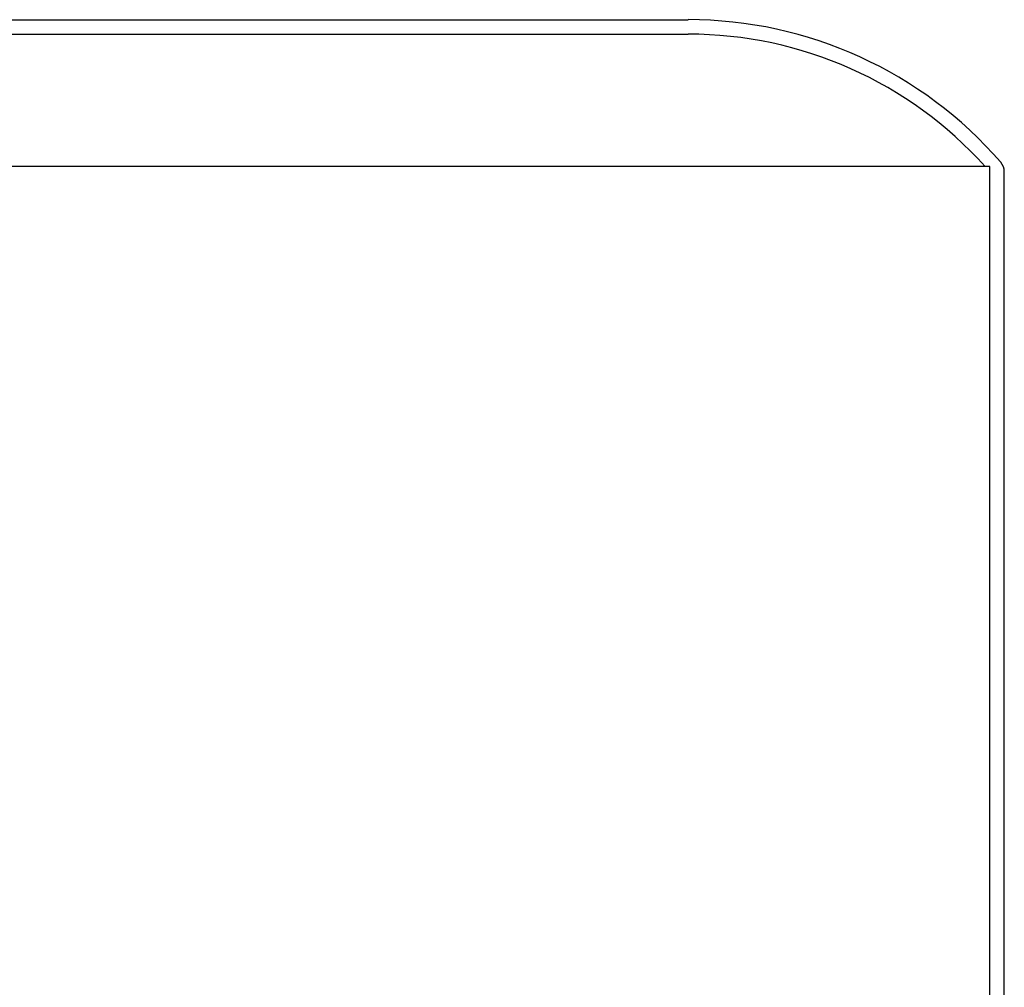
# Model space of a CAD drawing. Header units: millimetres. Extents: x -177 to 471, y -85 to 200.
# Tile 170 of 222: x -46 to -12, y 156 to 190. Entities that reach past the tile are written whole.
import ezdxf
from ezdxf.lldxf.tags import DXFTag

# ---------------------------------------------------------------- set-up
doc = ezdxf.new("R2010")
doc.units = ezdxf.units.MM
doc.layers.add('Default', color=7, linetype='Continuous')
doc.layers.add('TANK_1', color=7, linetype='Continuous')
tags = doc.linetypes.add('HIDDEN2', pattern=[4.7625, 3.175, -1.5875]).pattern_tags.tags
tags[6:7] = [DXFTag(74, 4), DXFTag(75, 0), DXFTag(340, '0'), DXFTag(46, 0.0), DXFTag(50, 0.0), DXFTag(44, 0.0), DXFTag(45, 0.0)]
tags[4:5] = [DXFTag(74, 4), DXFTag(75, 0), DXFTag(340, '0'), DXFTag(46, 0.0), DXFTag(50, 0.0), DXFTag(44, 0.0), DXFTag(45, 0.0)]

# ---------------------------------------------------------------- blocks, each defined once
blk = doc.blocks.new('SE')
at = {"layer": 'TANK_1', "color": 7, "linetype": 'Continuous'}
for p, q in [((-71.291, 189.638), (-23.061, 189.638)), ((-12.176, 140.783), (-12.176, 184.399))]:
    blk.add_line(p, q, dxfattribs=at)
at = {"layer": 'TANK_1', "color": 7, "linetype": 'HIDDEN2'}
for p, q in [((-71.291, 189.138), (-23.061, 189.138)), ((-12.676, 184.583), (-81.676, 184.583)), ((-12.676, 140.783), (-12.676, 184.583))]:
    blk.add_line(p, q, dxfattribs=at)
at = {"layer": 'TANK_1', "color": 7, "linetype": 'Continuous'}
for centre, radius, start, end in [((-23.061, 175.391), 14.248, 40.9384, 90), ((-12.676, 184.399), 0.5, 0, 40.9384)]:
    blk.add_arc(centre, radius, start, end, dxfattribs=at)
at = {"layer": 'TANK_1', "color": 7, "linetype": 'HIDDEN2'}
blk.add_arc((-23.061, 175.391), 13.748, 41.9656, 90, dxfattribs=at)

msp = doc.modelspace()

# ---------------------------------------------------------------- block references
at = {"layer": 'Default'}
msp.add_blockref('SE', (0, 0), dxfattribs=at)

doc.saveas('drawing.dxf')
